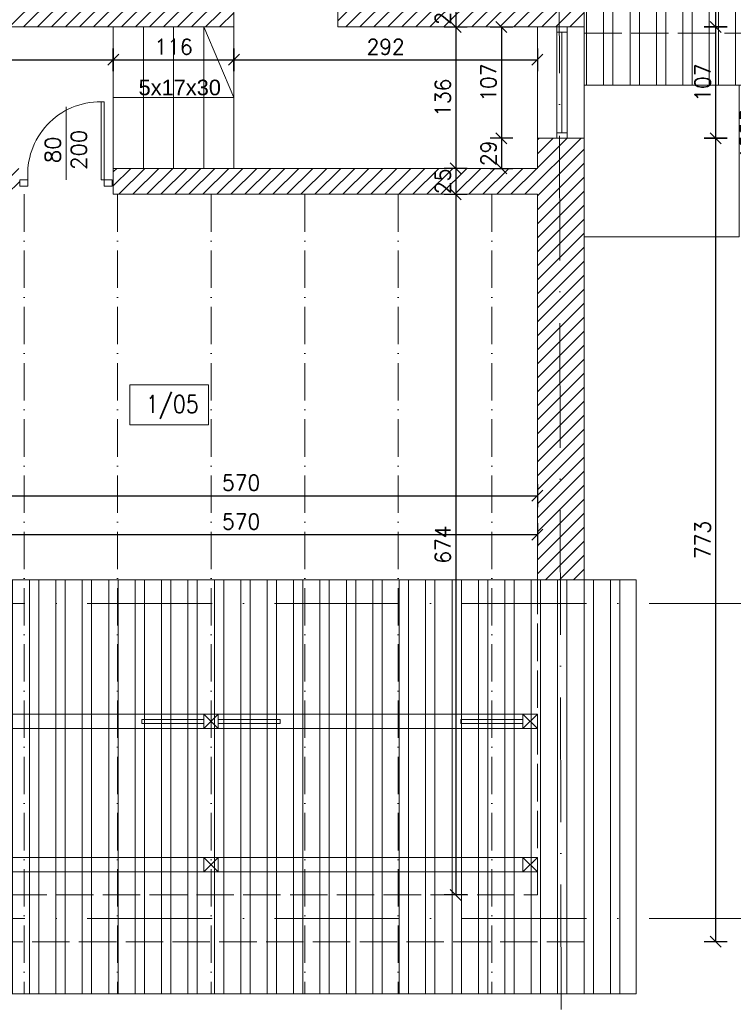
# Model space of a CAD drawing. Header units: millimetres. Extents: x -37273 to 136949, y -1495242345 to -598.
# Tile 11 of 44: x 69738 to 70425, y -22477 to -21530. Entities that reach past the tile are written whole.
import ezdxf

# ---------------------------------------------------------------- set-up
doc = ezdxf.new("R2010")
doc.units = ezdxf.units.MM
doc.linetypes.add('ACAD_ISO02W100', pattern=[15, 12, -3])
doc.linetypes.add('ACAD_ISO10W100', pattern=[18, 12, -3, 0, -3])
for name, color, linetype, lineweight in [('A-DRZ', 3, 'Continuous', 13), ('A-OKN', 3, 'Continuous', 13), ('F-BIL-OP', 103, 'Continuous', 9), ('urządzenia', 252, 'Continuous', 0), ('wymiarowannie', 253, 'Continuous', 5)]:
    doc.layers.add(name, color=color, linetype=linetype, lineweight=lineweight)
doc.layers.add('wym', color=1, linetype='Continuous')
doc.layers.add('ściana', color=7, linetype='Continuous')
doc.styles.add('arial12', font='arial.ttf', dxfattribs={"height": 12})
doc.styles.add('SIMPLEX', font='simplex', dxfattribs={"width": 0.85})
doc.styles.get("Standard").update_dxf_attribs({"font": 'arial.ttf'})
doc.styles.add('WYM_50', font='simplex.shx', dxfattribs={"width": 0.95})
doc.dimstyles.new('50', dxfattribs={"dimtxt": 15, "dimasz": 0.15, "dimexe": 13, "dimexo": 30, "dimgap": 5, "dimtad": 1, "dimdec": 0, "dimrnd": 0.5, "dimzin": 1, "dimdsep": 46, "dimtxsty": 'WYM_50', "dimblk": 'A', "dimcen": 3, "dimdle": 5, "dimse1": 1, "dimse2": 1, "dimclrd": 256, "dimclre": 256, "dimclrt": 2, "dimaunit": 1, "dimadec": 0, "dimazin": 0, "dimtfac": 0.32, "dimtdec": 0, "dimtix": 1, "dimtmove": 1, "dimatfit": 3, "dimldrblk": 'A', "dimfxl": 1, "dimtvp": 0.08, "dimtolj": 1, "dimtzin": 1, "dimarcsym": 0})

# ---------------------------------------------------------------- blocks, each defined once
blk = doc.blocks.new('DRZWI80')
at = {"layer": 'A-DRZ'}
for points in [[(63149.49, 25780.28), (63149.49, 25851.36)], [(63186.49, 25780.28), (63186.49, 25856.28)]]:
    blk.add_lwpolyline(points, dxfattribs=at)
at = {"layer": 'A-DRZ', "extrusion": (0, 0, -1)}
for points in [[(-63186.49, 25780.28), (-63183.49, 25780.28), (-63183.49, 25856.28)], [(-63186.49, 25856.28), (-63183.49, 25856.28)]]:
    blk.add_lwpolyline(points, dxfattribs=at)
at = {"layer": 'A-DRZ'}
for points in [[(63104.49, 25774.28), (63104.49, 25780.28), (63112.49, 25780.28), (63112.49, 25774.28)], [(63194.49, 25774.28), (63194.49, 25780.28), (63186.49, 25780.28), (63186.49, 25774.28)]]:
    blk.add_lwpolyline(points, close=True, dxfattribs=at)
at = {"layer": 'A-DRZ', "color": 1}
blk.add_arc((63182.77, 25785.79), 70.49, 89.40844, 184.48773, dxfattribs=at)
blk = doc.blocks.new('GFT43')
at = {"layer": 'A-DRZ'}
blk.add_blockref('DRZWI80', (-63194.49, -25774.28), dxfattribs=at)
blk = doc.blocks.new('A')
at = {"color": 1, "linetype": 'Continuous'}
blk.add_line((0, 73.6), (0, -73.6), dxfattribs=at)
at = {"color": 7, "linetype": 'Continuous'}
blk.add_line((-35.3, -35.3), (35.3, 35.3), dxfattribs=at)
blk = doc.blocks.new('*D1663')
at = {"layer": 'Defpoints', "color": 0, "lineweight": 13, "ltscale": 3}
for p in [(69666.44, -21976.9), (70236.44, -21976.9), (70236.44, -22025.17)]:
    blk.add_point(p, dxfattribs=at)
at = {"layer": 'wym', "lineweight": -2}
blk.add_line((69666.59, -22025.17), (70236.29, -22025.17), dxfattribs=at)
at = {"layer": 'wym', "lineweight": -2, "ltscale": 3, "xscale": 0.15, "yscale": 0.15, "zscale": 0.15, "rotation": 180}
blk.add_blockref('A', (69666.44, -22025.17), dxfattribs=at)
at = {"layer": 'wym', "lineweight": -2, "ltscale": 3, "xscale": 0.15, "yscale": 0.15, "zscale": 0.15}
blk.add_blockref('A', (70236.44, -22025.17), dxfattribs=at)
at = {"layer": 'wym', "color": 2, "ltscale": 3, "insert": (69951.44, -22012.67), "char_height": 15, "attachment_point": 5, "style": 'WYM_50'}
blk.add_mtext('\\A1;570', dxfattribs=at)
blk = doc.blocks.new('*D1676')
at = {"layer": 'Defpoints', "color": 0, "lineweight": 13, "ltscale": 3}
for p in [(69666.44, -21881.4), (70236.44, -21883.38), (70236.44, -21987.83)]:
    blk.add_point(p, dxfattribs=at)
at = {"layer": 'wym', "lineweight": -2}
blk.add_line((69666.59, -21987.83), (70236.29, -21987.83), dxfattribs=at)
at = {"layer": 'wym', "lineweight": -2, "ltscale": 3, "xscale": 0.15, "yscale": 0.15, "zscale": 0.15, "rotation": 180}
blk.add_blockref('A', (69666.44, -21987.83), dxfattribs=at)
at = {"layer": 'wym', "lineweight": -2, "ltscale": 3, "xscale": 0.15, "yscale": 0.15, "zscale": 0.15}
blk.add_blockref('A', (70236.44, -21987.83), dxfattribs=at)
at = {"layer": 'wym', "color": 2, "ltscale": 3, "insert": (69951.44, -21975.33), "char_height": 15, "attachment_point": 5, "style": 'WYM_50'}
blk.add_mtext('\\A1;570', dxfattribs=at)
blk = doc.blocks.new('*D1689')
at = {"layer": 'Defpoints', "color": 0, "lineweight": 13, "ltscale": 3}
for p in [(69053.44, -22416.88), (70281.44, -22416.88), (70281.44, -22577.21)]:
    blk.add_point(p, dxfattribs=at)
at = {"layer": 'wym', "lineweight": -2}
blk.add_line((69053.59, -22577.21), (70281.29, -22577.21), dxfattribs=at)
at = {"layer": 'wym', "lineweight": -2, "ltscale": 3, "xscale": 0.15, "yscale": 0.15, "zscale": 0.15, "rotation": 180}
blk.add_blockref('A', (69053.44, -22577.21), dxfattribs=at)
at = {"layer": 'wym', "lineweight": -2, "ltscale": 3, "xscale": 0.15, "yscale": 0.15, "zscale": 0.15}
blk.add_blockref('A', (70281.44, -22577.21), dxfattribs=at)
at = {"layer": 'wym', "color": 2, "ltscale": 3, "insert": (69667.44, -22564.71), "char_height": 15, "attachment_point": 5, "style": 'WYM_50'}
blk.add_mtext('\\A1;1228', dxfattribs=at)
blk = doc.blocks.new('*D1690')
at = {"layer": 'Defpoints', "color": 0, "lineweight": 13, "ltscale": 3}
for p in [(67451.44, -22113.88), (70281.44, -22113.88), (70281.44, -22617.39)]:
    blk.add_point(p, dxfattribs=at)
at = {"layer": 'wym', "lineweight": -2}
blk.add_line((67451.59, -22617.39), (70281.29, -22617.39), dxfattribs=at)
at = {"layer": 'wym', "lineweight": -2, "ltscale": 3, "xscale": 0.15, "yscale": 0.15, "zscale": 0.15, "rotation": 180}
blk.add_blockref('A', (67451.44, -22617.39), dxfattribs=at)
at = {"layer": 'wym', "lineweight": -2, "ltscale": 3, "xscale": 0.15, "yscale": 0.15, "zscale": 0.15}
blk.add_blockref('A', (70281.44, -22617.39), dxfattribs=at)
at = {"layer": 'wym', "color": 2, "ltscale": 3, "insert": (68866.44, -22604.89), "char_height": 15, "attachment_point": 5, "style": 'WYM_50'}
blk.add_mtext('\\A1;2830', dxfattribs=at)
blk = doc.blocks.new('*D1748')
at = {"layer": 'Defpoints', "color": 0, "lineweight": 13, "ltscale": 3}
for p in [(69150.44, -21544.88), (69828.44, -21544.88), (69828.44, -21568.49)]:
    blk.add_point(p, dxfattribs=at)
at = {"layer": 'wym', "lineweight": -2}
blk.add_line((69150.59, -21568.49), (69828.29, -21568.49), dxfattribs=at)
at = {"layer": 'wym', "lineweight": -2, "ltscale": 3, "xscale": 0.15, "yscale": 0.15, "zscale": 0.15, "rotation": 180}
blk.add_blockref('A', (69150.44, -21568.49), dxfattribs=at)
at = {"layer": 'wym', "lineweight": -2, "ltscale": 3, "xscale": 0.15, "yscale": 0.15, "zscale": 0.15}
blk.add_blockref('A', (69828.44, -21568.49), dxfattribs=at)
at = {"layer": 'wym', "color": 2, "ltscale": 3, "insert": (69489.44, -21555.99), "char_height": 15, "attachment_point": 5, "style": 'WYM_50'}
blk.add_mtext('\\A1;678', dxfattribs=at)
blk = doc.blocks.new('*D1749')
at = {"layer": 'Defpoints', "color": 0, "lineweight": 13, "ltscale": 3}
for p in [(69828.44, -21544.88), (69944.44, -21544.88), (69944.44, -21568.49)]:
    blk.add_point(p, dxfattribs=at)
at = {"layer": 'wym', "lineweight": -2}
blk.add_line((69828.59, -21568.49), (69944.29, -21568.49), dxfattribs=at)
at = {"layer": 'wym', "lineweight": -2, "ltscale": 3, "xscale": 0.15, "yscale": 0.15, "zscale": 0.15, "rotation": 180}
blk.add_blockref('A', (69828.44, -21568.49), dxfattribs=at)
at = {"layer": 'wym', "lineweight": -2, "ltscale": 3, "xscale": 0.15, "yscale": 0.15, "zscale": 0.15}
blk.add_blockref('A', (69944.44, -21568.49), dxfattribs=at)
at = {"layer": 'wym', "color": 2, "ltscale": 3, "insert": (69886.44, -21555.99), "char_height": 15, "attachment_point": 5, "style": 'WYM_50'}
blk.add_mtext('\\A1;116', dxfattribs=at)
blk = doc.blocks.new('*D1750')
at = {"layer": 'Defpoints', "color": 0, "lineweight": 13, "ltscale": 3}
for p in [(70236.44, -21568.49), (69944.44, -21578.63), (70236.44, -21578.63)]:
    blk.add_point(p, dxfattribs=at)
at = {"layer": 'wym', "lineweight": -2}
blk.add_line((69944.59, -21568.49), (70236.29, -21568.49), dxfattribs=at)
at = {"layer": 'wym', "lineweight": -2, "ltscale": 3, "xscale": 0.15, "yscale": 0.15, "zscale": 0.15, "rotation": 180}
blk.add_blockref('A', (69944.44, -21568.49), dxfattribs=at)
at = {"layer": 'wym', "lineweight": -2, "ltscale": 3, "xscale": 0.15, "yscale": 0.15, "zscale": 0.15}
blk.add_blockref('A', (70236.44, -21568.49), dxfattribs=at)
at = {"layer": 'wym', "color": 2, "ltscale": 3, "insert": (70090.44, -21555.99), "char_height": 15, "attachment_point": 5, "style": 'WYM_50'}
blk.add_mtext('\\A1;292', dxfattribs=at)
blk = doc.blocks.new('*D1753')
at = {"layer": 'Defpoints', "color": 0, "lineweight": 13, "ltscale": 3}
for p in [(70281.44, -20863.88), (70281.44, -21536.88), (70407.81, -21536.88)]:
    blk.add_point(p, dxfattribs=at)
at = {"layer": 'wym', "lineweight": -2}
blk.add_line((70407.81, -20864.03), (70407.81, -21536.73), dxfattribs=at)
at = {"layer": 'wym', "lineweight": -2, "ltscale": 3, "xscale": 0.15, "yscale": 0.15, "zscale": 0.15}
for p, rotation in [((70407.81, -20863.88), 90), ((70407.81, -21536.88), 270)]:
    blk.add_blockref('A', p, dxfattribs=dict(at, rotation=rotation))
at = {"layer": 'wym', "color": 2, "ltscale": 3, "insert": (70395.31, -21200.38), "char_height": 15, "attachment_point": 5, "rotation": 90, "style": 'WYM_50'}
blk.add_mtext('\\A1;673', dxfattribs=at)
blk = doc.blocks.new('*D1754')
at = {"layer": 'Defpoints', "color": 0, "lineweight": 13, "ltscale": 3}
for p in [(70300.52, -21536.88), (70281.44, -21643.88), (70407.81, -21643.88)]:
    blk.add_point(p, dxfattribs=at)
at = {"layer": 'wym', "lineweight": -2}
blk.add_line((70407.81, -21537.03), (70407.81, -21643.73), dxfattribs=at)
at = {"layer": 'wym', "lineweight": -2, "ltscale": 3, "xscale": 0.15, "yscale": 0.15, "zscale": 0.15}
for p, rotation in [((70407.81, -21536.88), 90), ((70407.81, -21643.88), 270)]:
    blk.add_blockref('A', p, dxfattribs=dict(at, rotation=rotation))
at = {"layer": 'wym', "color": 2, "ltscale": 3, "insert": (70395.31, -21590.38), "char_height": 15, "attachment_point": 5, "rotation": 90, "style": 'WYM_50'}
blk.add_mtext('\\A1;107', dxfattribs=at)
blk = doc.blocks.new('*D1755')
at = {"layer": 'Defpoints', "color": 0, "lineweight": 13, "ltscale": 3}
for p in [(70348.13, -21643.88), (70281.44, -22416.88), (70407.81, -22416.88)]:
    blk.add_point(p, dxfattribs=at)
at = {"layer": 'wym', "lineweight": -2}
blk.add_line((70407.81, -21644.03), (70407.81, -22416.73), dxfattribs=at)
at = {"layer": 'wym', "lineweight": -2, "ltscale": 3, "xscale": 0.15, "yscale": 0.15, "zscale": 0.15}
for p, rotation in [((70407.81, -21643.88), 90), ((70407.81, -22416.88), 270)]:
    blk.add_blockref('A', p, dxfattribs=dict(at, rotation=rotation))
at = {"layer": 'wym', "color": 2, "ltscale": 3, "insert": (70395.31, -22030.38), "char_height": 15, "attachment_point": 5, "rotation": 90, "style": 'WYM_50'}
blk.add_mtext('\\A1;773', dxfattribs=at)
blk = doc.blocks.new('*D1756')
at = {"layer": 'Defpoints', "color": 0, "lineweight": 13, "ltscale": 3}
for p in [(70418.85, -20863.88), (70418.85, -22416.88), (70451.88, -22416.88)]:
    blk.add_point(p, dxfattribs=at)
at = {"layer": 'wym', "lineweight": -2}
blk.add_line((70451.88, -20864.03), (70451.88, -22416.73), dxfattribs=at)
at = {"layer": 'wym', "lineweight": -2, "ltscale": 3, "xscale": 0.15, "yscale": 0.15, "zscale": 0.15}
for p, rotation in [((70451.88, -20863.88), 90), ((70451.88, -22416.88), 270)]:
    blk.add_blockref('A', p, dxfattribs=dict(at, rotation=rotation))
at = {"layer": 'wym', "color": 2, "ltscale": 3, "insert": (70439.38, -21640.38), "char_height": 15, "attachment_point": 5, "rotation": 90, "style": 'WYM_50'}
blk.add_mtext('\\A1;1553', dxfattribs=at)
blk = doc.blocks.new('*D1757')
at = {"layer": 'Defpoints', "color": 0, "lineweight": 13, "ltscale": 3}
for p in [(70224.37, -21536.88), (70201.84, -21643.88), (70236.44, -21643.88)]:
    blk.add_point(p, dxfattribs=at)
at = {"layer": 'wym', "lineweight": -2}
blk.add_line((70201.84, -21537.03), (70201.84, -21643.73), dxfattribs=at)
at = {"layer": 'wym', "lineweight": -2, "ltscale": 3, "xscale": 0.15, "yscale": 0.15, "zscale": 0.15}
for p, rotation in [((70201.84, -21536.88), 90), ((70201.84, -21643.88), 270)]:
    blk.add_blockref('A', p, dxfattribs=dict(at, rotation=rotation))
at = {"layer": 'wym', "color": 2, "ltscale": 3, "insert": (70189.34, -21590.38), "char_height": 15, "attachment_point": 5, "rotation": 90, "style": 'WYM_50'}
blk.add_mtext('\\A1;107', dxfattribs=at)
blk = doc.blocks.new('*D1758')
at = {"layer": 'Defpoints', "color": 0, "lineweight": 13, "ltscale": 3}
for p in [(70224.09, -21643.88), (70201.84, -21672.88), (70224.09, -21672.88)]:
    blk.add_point(p, dxfattribs=at)
at = {"layer": 'wym', "lineweight": -2}
for p, q in [((70201.84, -21643.73), (70201.84, -21643.58)), ((70201.84, -21643.88), (70201.84, -21672.88)), ((70201.84, -21673.03), (70201.84, -21673.18))]:
    blk.add_line(p, q, dxfattribs=at)
at = {"layer": 'wym', "lineweight": -2, "ltscale": 3, "xscale": 0.15, "yscale": 0.15, "zscale": 0.15}
for p, rotation in [((70201.84, -21643.88), 270), ((70201.84, -21672.88), 90)]:
    blk.add_blockref('A', p, dxfattribs=dict(at, rotation=rotation))
at = {"layer": 'wym', "color": 2, "ltscale": 3, "insert": (70189.34, -21658.38), "char_height": 15, "attachment_point": 5, "rotation": 90, "style": 'WYM_50'}
blk.add_mtext('\\A1;29', dxfattribs=at)
blk = doc.blocks.new('*D1760')
at = {"layer": 'Defpoints', "color": 0, "lineweight": 13, "ltscale": 3}
for p in [(70139.23, -21507.88), (70139.23, -21536.88), (70157.9, -21536.88)]:
    blk.add_point(p, dxfattribs=at)
at = {"layer": 'wym', "lineweight": -2}
for p, q in [((70157.9, -21507.73), (70157.9, -21507.58)), ((70157.9, -21507.88), (70157.9, -21536.88)), ((70157.9, -21537.03), (70157.9, -21537.18))]:
    blk.add_line(p, q, dxfattribs=at)
at = {"layer": 'wym', "lineweight": -2, "ltscale": 3, "xscale": 0.15, "yscale": 0.15, "zscale": 0.15}
for p, rotation in [((70157.9, -21507.88), 270), ((70157.9, -21536.88), 90)]:
    blk.add_blockref('A', p, dxfattribs=dict(at, rotation=rotation))
at = {"layer": 'wym', "color": 2, "ltscale": 3, "insert": (70145.4, -21522.38), "char_height": 15, "attachment_point": 5, "rotation": 90, "style": 'WYM_50'}
blk.add_mtext('\\A1;29', dxfattribs=at)
blk = doc.blocks.new('*D1761')
at = {"layer": 'Defpoints', "color": 0, "lineweight": 13, "ltscale": 3}
for p in [(70164.9, -21536.88), (70157.9, -21672.88), (70164.9, -21672.88)]:
    blk.add_point(p, dxfattribs=at)
at = {"layer": 'wym', "lineweight": -2}
blk.add_line((70157.9, -21537.03), (70157.9, -21672.73), dxfattribs=at)
at = {"layer": 'wym', "lineweight": -2, "ltscale": 3, "xscale": 0.15, "yscale": 0.15, "zscale": 0.15}
for p, rotation in [((70157.9, -21536.88), 90), ((70157.9, -21672.88), 270)]:
    blk.add_blockref('A', p, dxfattribs=dict(at, rotation=rotation))
at = {"layer": 'wym', "color": 2, "ltscale": 3, "insert": (70145.4, -21604.88), "char_height": 15, "attachment_point": 5, "rotation": 90, "style": 'WYM_50'}
blk.add_mtext('\\A1;136', dxfattribs=at)
blk = doc.blocks.new('*D1762')
at = {"layer": 'Defpoints', "color": 0, "lineweight": 13, "ltscale": 3}
for p in [(70164.9, -21672.88), (70157.9, -21697.88), (70164.9, -21697.88)]:
    blk.add_point(p, dxfattribs=at)
at = {"layer": 'wym', "lineweight": -2}
for p, q in [((70157.9, -21672.73), (70157.9, -21672.58)), ((70157.9, -21672.88), (70157.9, -21697.88)), ((70157.9, -21698.03), (70157.9, -21698.18))]:
    blk.add_line(p, q, dxfattribs=at)
at = {"layer": 'wym', "lineweight": -2, "ltscale": 3, "xscale": 0.15, "yscale": 0.15, "zscale": 0.15}
for p, rotation in [((70157.9, -21672.88), 270), ((70157.9, -21697.88), 90)]:
    blk.add_blockref('A', p, dxfattribs=dict(at, rotation=rotation))
at = {"layer": 'wym', "color": 2, "ltscale": 3, "insert": (70145.4, -21685.38), "char_height": 15, "attachment_point": 5, "rotation": 90, "style": 'WYM_50'}
blk.add_mtext('\\A1;25', dxfattribs=at)
blk = doc.blocks.new('*D1763')
at = {"layer": 'Defpoints', "color": 0, "lineweight": 13, "ltscale": 3}
for p in [(70133.21, -21697.88), (70133.21, -22371.88), (70157.9, -22371.88)]:
    blk.add_point(p, dxfattribs=at)
at = {"layer": 'wym', "lineweight": -2}
blk.add_line((70157.9, -21698.03), (70157.9, -22371.73), dxfattribs=at)
at = {"layer": 'wym', "lineweight": -2, "ltscale": 3, "xscale": 0.15, "yscale": 0.15, "zscale": 0.15}
for p, rotation in [((70157.9, -21697.88), 90), ((70157.9, -22371.88), 270)]:
    blk.add_blockref('A', p, dxfattribs=dict(at, rotation=rotation))
at = {"layer": 'wym', "color": 2, "ltscale": 3, "insert": (70145.4, -22034.88), "char_height": 15, "attachment_point": 5, "rotation": 90, "style": 'WYM_50'}
blk.add_mtext('\\A1;674', dxfattribs=at)

msp = doc.modelspace()

# ---------------------------------------------------------------- hatches: boundary and pattern name
at = {"layer": 'wymiarowannie', "lineweight": 13, "ltscale": 3}
h = msp.add_hatch(dxfattribs=at)
h.set_pattern_fill('STEEL', color=252, scale=8, angle=45)
h.set_pattern_definition([(90, (70359.827, -15324.93), (-25.4, 2e-15), []), (90, (70350.847, -15315.95), (-25.4, 2e-15), [])])
h.paths.add_polyline_path([(70281.44, -21520.38), (70281.44, -21497.88), (71059.44, -21497.88), (71059.44, -21146.38), (71079.95, -21146.38), (71080.57, -21520.38)])
h.paths.add_polyline_path([(70281.44, -21497.88), (70281.44, -21146.38), (71059.44, -21146.38), (71059.44, -21497.88)])
h.paths.add_polyline_path([(70331.44, -20844.88), (70331.44, -20822.38), (71079.42, -20822.38), (71079.95, -21146.38), (71059.44, -21146.38), (71059.44, -20844.88)])
h.paths.add_polyline_path([(70281.44, -21146.38), (70281.44, -20863.88), (70331.44, -20863.88), (70331.44, -20844.88), (71059.44, -20844.88), (71059.44, -21146.38)])
h.paths.add_polyline_path([(70430.44, -21592.88), (70281.44, -21592.88), (70281.44, -21542.88), (71080.6, -21542.88), (71080.69, -21592.88)])
h.paths.add_polyline_path([(70331.44, -20749.88), (71079.3, -20749.88), (71079.38, -20799.88), (70331.44, -20799.88)])
h.paths.add_polyline_path([(71104.44, -21520.38), (71104.44, -21146.38), (71154.44, -21146.38), (71154.44, -21520.38)])
h.paths.add_polyline_path([(70281.44, -21542.88), (70281.44, -21536.88), (70281.44, -21520.38), (71080.57, -21520.38), (71080.6, -21542.88)])
h.paths.add_polyline_path([(70331.44, -20822.38), (70331.44, -20799.88), (71079.38, -20799.88), (71079.42, -20822.38)])
h.paths.add_polyline_path([(71104.44, -21146.38), (71104.44, -20822.38), (71154.44, -20822.38), (71154.44, -21146.38)])
h.paths.add_polyline_path([(71079.95, -21146.38), (71104.44, -21146.38), (71104.44, -21520.38), (71080.57, -21520.38)])
h.paths.add_polyline_path([(71079.42, -20822.38), (71104.44, -20822.38), (71104.44, -21146.38), (71079.95, -21146.38)])
h.paths.add_polyline_path([(71079.3, -20749.88), (71104.44, -20749.88), (71154.44, -20749.88), (71154.44, -20822.38), (71104.44, -20822.38), (71104.44, -20799.88), (71079.38, -20799.88)])
h.paths.add_polyline_path([(71080.6, -21542.88), (71104.44, -21542.88), (71104.44, -21520.38), (71154.44, -21520.38), (71154.44, -21542.88), (71154.44, -21592.88), (71080.69, -21592.88)])
h.paths.add_polyline_path([(71079.38, -20799.88), (71104.44, -20799.88), (71104.44, -20822.38), (71079.42, -20822.38)])
h.paths.add_polyline_path([(71080.57, -21520.38), (71104.44, -21520.38), (71104.44, -21542.88), (71080.6, -21542.88)])
h.paths.add_polyline_path([(70406.56, -21178.31), (70406.56, -21222.45), (70384.06, -21222.45), (70384.06, -21178.31)], flags=24)
h.paths.add_polyline_path([(70406.56, -21569.67), (70406.56, -21611.1), (70384.06, -21611.1), (70384.06, -21569.67)], flags=9)
h = msp.add_hatch(dxfattribs=at)
h.set_pattern_fill('ANSI31', color=5, scale=3)
h.set_pattern_definition([(45, (68244.444, -21552.882), (-6.73519, 6.73519), [])])
h.paths.add_polyline_path([(69076.44, -21536.88), (69076.44, -21507.88), (69345.44, -21507.88), (69345.44, -21146.88), (69360.44, -21146.88), (69360.44, -21507.88), (69944.44, -21507.88), (69944.44, -21536.88), (69150.44, -21536.88), (69150.44, -21552.88), (69138.44, -21552.88), (69138.44, -21536.88)])
h.paths.add_polyline_path([(68244.44, -21522.88), (68244.44, -21510.88), (68791.44, -21510.88), (68791.44, -21317.88), (68803.44, -21317.88), (68803.44, -21507.88), (69076.44, -21507.88), (69076.44, -21536.88), (68748.44, -21536.88), (68748.44, -21522.88)])
h.paths.add_polyline_path([(70044.44, -21536.88), (70044.44, -21507.88), (70217.44, -21507.88), (70217.44, -21407.88), (70236.44, -21407.88), (70236.44, -21211.58), (70256.87, -21211.58), (70257.45, -21536.88)])
h.paths.add_polyline_path([(70257.42, -21520.38), (70256.87, -21211.58), (70281.44, -21211.58), (70281.44, -21520.38)])
h.paths.add_polyline_path([(70256.47, -20989.6), (70281.44, -20989.6), (70281.44, -21211.58), (70256.87, -21211.58)])
h.paths.add_polyline_path([(70236.44, -21211.58), (70236.44, -20989.6), (70256.47, -20989.6), (70256.87, -21211.58)])
h.paths.add_polyline_path([(68791.44, -21146.88), (68803.44, -21146.88), (68803.44, -21217.88), (68791.44, -21217.88)])
h.paths.add_polyline_path([(70257.45, -21536.88), (70281.44, -21536.88), (70281.44, -21520.38), (70257.42, -21520.38)])
h.paths.add_polyline_path([(70156.65, -21507.44), (70156.65, -21537.33), (70134.15, -21537.33), (70134.15, -21507.44)], flags=9)
h = msp.add_hatch(dxfattribs=at)
h.set_pattern_fill('ANSI31', color=5, scale=3)
h.set_pattern_definition([(45, (69395.444, -22068.882), (-6.73519, 6.73519), [])])
h.paths.add_polyline_path([(69828.44, -21690.02), (69828.44, -21672.88), (70236.44, -21672.88), (70236.44, -21643.88), (70257.64, -21643.88), (70258.39, -22068.88), (70236.44, -22068.88), (70236.44, -21697.88), (69828.44, -21697.88)])
h.paths.add_polyline_path([(70257.64, -21643.88), (70281.44, -21643.88), (70281.44, -21672.88), (70281.44, -22068.88), (70258.39, -22068.88)])
h.paths.add_polyline_path([(69395.44, -21697.88), (69395.44, -21672.88), (69738.44, -21672.88), (69738.44, -21697.88), (69683.44, -21697.88), (69653.44, -21697.88)])
h.paths.add_polyline_path([(69653.44, -21697.88), (69653.44, -21825.88), (69683.44, -21825.88), (69683.44, -21697.88)])
h.paths.add_polyline_path([(69653.44, -22068.88), (69653.44, -21825.88), (69666.44, -21825.88), (69666.44, -22068.88)])
h.paths.add_polyline_path([(70017.88, -21479.28), (70017.88, -21525.36), (69970.38, -21525.36), (69970.38, -21479.28)], flags=24)
h.paths.add_polyline_path([(70112.52, -21567.24), (70068.37, -21567.24), (70068.37, -21544.74), (70112.52, -21544.74)], flags=24)
h.paths.add_polyline_path([(70200.59, -21569.67), (70200.59, -21611.1), (70178.09, -21611.1), (70178.09, -21569.67)], flags=24)
h.paths.add_polyline_path([(70156.65, -21584.51), (70156.65, -21625.26), (70134.15, -21625.26), (70134.15, -21584.51)], flags=24)
h.paths.add_polyline_path([(70156.65, -21670.1), (70156.65, -21700.67), (70134.15, -21700.67), (70134.15, -21670.1)], flags=9)
h.paths.add_polyline_path([(70156.65, -21670.1), (70156.65, -21700.67), (70134.15, -21700.67), (70134.15, -21670.1)], flags=9)
h.paths.add_polyline_path([(70200.59, -21643.44), (70200.59, -21673.33), (70178.09, -21673.33), (70178.09, -21643.44)], flags=9)
h.paths.add_polyline_path([(70200.59, -21643.44), (70200.59, -21673.33), (70178.09, -21673.33), (70178.09, -21643.44)], flags=9)
h = msp.add_hatch(dxfattribs=at)
h.set_pattern_fill('STEEL', color=252, scale=8, angle=45)
h.set_pattern_definition([(90, (69121.827, -16198.93), (-25.4, 2e-15), []), (90, (69112.847, -16189.95), (-25.4, 2e-15), [])])
h.paths.add_polyline_path([(69043.44, -22068.88), (70331.44, -22068.88), (70331.44, -22466.88), (69043.44, -22466.88)])

# ---------------------------------------------------------------- linework, layer by layer
at = {"layer": 'A-OKN'}
for p, q in [((70236.44, -21536.88), (70236.44, -21643.88)), ((70254.94, -21536.88), (70254.94, -21643.88)), ((70254.94, -21536.88), (70254.94, -21643.88)), ((70264.94, -21536.88), (70264.94, -21643.88)), ((70264.94, -21536.88), (70264.94, -21643.88)), ((70281.44, -21536.88), (70281.44, -21643.88)), ((70254.94, -21541.88), (70264.94, -21541.88)), ((70254.94, -21541.88), (70264.94, -21541.88)), ((70259.94, -21638.88), (70259.94, -21541.88)), ((70259.94, -21638.88), (70259.94, -21541.88)), ((70254.94, -21638.88), (70264.94, -21638.88)), ((70254.94, -21638.88), (70264.94, -21638.88))]:
    msp.add_line(p, q, dxfattribs=at)
at = {"layer": 'F-BIL-OP', "color": 0}
msp.add_lwpolyline([(69844.22, -21881.23), (69920.17, -21881.23), (69920.17, -21919.62), (69844.22, -21919.62)], close=True, dxfattribs=at)
at = {"layer": 'urządzenia'}
msp.add_line((69073.44, -22068.88), (70281.44, -22068.88), dxfattribs=at)
at = {"layer": 'wymiarowannie', "color": 251, "linetype": 'ACAD_ISO10W100', "lineweight": 13, "ltscale": 10}
for p, q in [((70259.44, -22662.06), (70255.13, -20234.19)), ((70463.75, -22091.38), (66993.56, -22091.38)), ((70463.75, -22394.38), (66993.56, -22394.38))]:
    msp.add_line(p, q, dxfattribs=at)
at = {"layer": 'wymiarowannie', "color": 1, "lineweight": 13, "ltscale": 3}
for p, q in [((69944.44, -21542.88), (69944.44, -21507.88)), ((70281.44, -21542.88), (70294.79, -21542.88)), ((70053.44, -21672.88), (70236.44, -21672.88)), ((70236.44, -22371.88), (70227.44, -22371.88))]:
    msp.add_line(p, q, dxfattribs=at)
at = {"layer": 'wymiarowannie', "color": 5, "lineweight": 13, "ltscale": 3}
for p, q in [((69828.44, -21536.88), (69828.44, -21672.88)), ((69857.44, -21536.88), (69857.44, -21672.88)), ((69886.44, -21536.88), (69886.44, -21672.88)), ((69915.44, -21536.88), (69915.44, -21672.88)), ((69944.44, -21604.88), (69915.44, -21536.88)), ((69944.44, -21536.88), (69944.44, -21672.88)), ((69828.44, -21604.88), (69944.44, -21604.88)), ((69929.44, -22197.88), (69915.44, -22211.88)), ((69915.44, -22197.88), (69929.44, -22211.88)), ((70236.44, -22197.88), (70222.44, -22211.88)), ((70222.44, -22197.88), (70236.44, -22211.88)), ((69929.44, -22335.73), (69915.44, -22349.73)), ((69915.44, -22335.73), (69929.44, -22349.73)), ((70236.44, -22335.73), (70222.44, -22349.73)), ((70222.44, -22335.73), (70236.44, -22349.73))]:
    msp.add_line(p, q, dxfattribs=at)
at = {"layer": 'wymiarowannie', "color": 252, "linetype": 'ACAD_ISO02W100', "lineweight": 13, "ltscale": 3}
msp.add_line((70281.44, -21542.88), (71104.44, -21542.88), dxfattribs=at)
at = {"layer": 'wymiarowannie', "color": 200, "linetype": 'ACAD_ISO10W100', "lineweight": 13, "ltscale": 3}
for p, q in [((69742.59, -21697.88), (69742.59, -22466.88)), ((69832.59, -21697.88), (69832.59, -22466.88)), ((69922.59, -21697.88), (69922.59, -22466.88)), ((70012.59, -21697.88), (70012.59, -22466.88)), ((70102.59, -21697.88), (70102.59, -22466.88)), ((70192.59, -21697.88), (70192.59, -22466.88))]:
    msp.add_line(p, q, dxfattribs=at)
at = {"layer": 'wymiarowannie', "color": 200, "lineweight": 13, "ltscale": 3}
for p, q in [((70236.44, -22197.88), (69098.44, -22197.88)), ((70236.44, -22211.88), (69098.44, -22211.88)), ((70236.44, -22335.73), (69098.44, -22335.73)), ((70236.44, -22349.73), (69098.44, -22349.73))]:
    msp.add_line(p, q, dxfattribs=at)
at = {"layer": 'wymiarowannie', "color": 5, "lineweight": 13, "ltscale": 3}
for points in [[(70331.44, -20749.88), (70331.44, -20749.88), (71104.44, -20749.88), (71154.44, -20749.88), (71154.44, -21542.88), (71154.44, -21592.88), (70281.44, -21592.88)], [(70430.44, -21592.88), (70430.44, -21738.88), (70281.44, -21738.88)]]:
    msp.add_lwpolyline(points, dxfattribs=at)
for points in [[(69043.44, -22068.88), (70331.44, -22068.88), (70331.44, -22466.88), (69043.44, -22466.88)], [(69855.85, -22202.97), (69915.44, -22202.97), (69915.44, -22206.8), (69855.85, -22206.8)], [(69929.44, -22202.97), (69989.04, -22202.97), (69989.04, -22206.8), (69929.44, -22206.8)], [(70162.85, -22202.97), (70222.44, -22202.97), (70222.44, -22206.8), (70162.85, -22206.8)]]:
    msp.add_lwpolyline(points, close=True, dxfattribs=at)
at = {"layer": 'wymiarowannie', "color": 252, "linetype": 'ACAD_ISO02W100', "lineweight": 13, "ltscale": 3}
msp.add_lwpolyline([(69098.44, -22068.88), (69098.44, -22371.88), (70236.44, -22371.88), (70236.44, -22068.88), (70281.44, -22068.88), (70281.44, -22416.88), (69053.44, -22416.88), (69053.44, -22068.88), (69098.44, -22068.88)], dxfattribs=at)
at = {"layer": 'wymiarowannie', "color": 1, "lineweight": 13, "ltscale": 3}
for points in [[(69915.44, -22197.88), (69915.44, -22211.88), (69929.44, -22211.88), (69929.44, -22197.88), (69915.44, -22197.88)], [(70222.44, -22197.88), (70222.44, -22211.88), (70236.44, -22211.88), (70236.44, -22197.88), (70222.44, -22197.88)], [(69915.44, -22335.73), (69915.44, -22349.73), (69929.44, -22349.73), (69929.44, -22335.73), (69915.44, -22335.73)], [(70222.44, -22335.73), (70222.44, -22349.73), (70236.44, -22349.73), (70236.44, -22335.73), (70222.44, -22335.73)]]:
    msp.add_lwpolyline(points, dxfattribs=at)
at = {"layer": 'ściana', "lineweight": 13, "ltscale": 3}
for p, q in [((70281.44, -20863.88), (70281.44, -21536.88)), ((70044.44, -21536.88), (70044.44, -21507.88)), ((69150.44, -21536.88), (69944.44, -21536.88)), ((70044.44, -21536.88), (70281.44, -21536.88)), ((70236.44, -21672.88), (70236.44, -21643.88)), ((70236.44, -21643.88), (70281.44, -21643.88)), ((70281.44, -21643.88), (70281.44, -21672.88)), ((70236.44, -21672.88), (69828.44, -21672.88)), ((69828.44, -21697.88), (69828.44, -21672.88)), ((70281.44, -21672.88), (70281.44, -22068.88)), ((69828.44, -21697.88), (70236.44, -21697.88)), ((70236.44, -21697.88), (70236.44, -22068.88)), ((70281.44, -22068.88), (70236.44, -22068.88))]:
    msp.add_line(p, q, dxfattribs=at)

# ---------------------------------------------------------------- block references
at = {"layer": 'A-DRZ', "xscale": 0.9900000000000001, "yscale": 0.9900000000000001, "zscale": 0.9900000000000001}
msp.add_blockref('GFT43', (69827.54, -21690.02), dxfattribs=at)

# ---------------------------------------------------------------- texts
at = {"layer": 'A-DRZ', "insert": (69782.85, -21655.06), "char_height": 15, "attachment_point": 5, "rotation": 90}
msp.add_mtext('\\pxqc;{\\Fsimplex.shx|c238;80\\P\\pq*;\\Fsimplex.shx|c0;2\\Fsimplex.shx|c238;00}', dxfattribs=at)
at = {"layer": 'F-BIL-OP', "color": 0, "style": 'SIMPLEX', "width": 0.85}
msp.add_text('1/05', height=17, dxfattribs=at).set_placement((69859.81, -21908.09))
at = {"layer": 'urządzenia', "insert": (69892.41, -21595.2), "char_height": 15, "width": 123.8838, "attachment_point": 5, "style": 'arial12'}
msp.add_mtext('5x17x30', dxfattribs=at)

# ---------------------------------------------------------------- dimensions: what is measured, and where the dimension line sits
at = {"layer": 'wym'}
for base, p1, p2, picture, middle in [((70407.81, -21536.88), (70281.44, -20863.88), (70281.44, -21536.88), '*D1753', (70395.31, -21200.38)), ((70451.88, -22416.88), (70418.85, -20863.88), (70418.85, -22416.88), '*D1756', (70439.38, -21640.38)), ((70157.9, -21536.88), (70139.23, -21507.88), (70139.23, -21536.88), '*D1760', (70145.4, -21522.38)), ((70157.9, -21672.88), (70164.9, -21536.88), (70164.9, -21672.88), '*D1761', (70145.4, -21604.88)), ((70201.84, -21643.88), (70224.37, -21536.88), (70236.44, -21643.88), '*D1757', (70189.34, -21590.38)), ((70407.81, -21643.88), (70300.52, -21536.88), (70281.44, -21643.88), '*D1754', (70395.31, -21590.38)), ((70201.84, -21672.88), (70224.09, -21643.88), (70224.09, -21672.88), '*D1758', (70189.34, -21658.38)), ((70407.81, -22416.88), (70348.13, -21643.88), (70281.44, -22416.88), '*D1755', (70395.31, -22030.38)), ((70157.9, -21697.88), (70164.9, -21672.88), (70164.9, -21697.88), '*D1762', (70145.4, -21685.38)), ((70157.9, -22371.88), (70133.21, -21697.88), (70133.21, -22371.88), '*D1763', (70145.4, -22034.88))]:
    dim = msp.add_linear_dim(base=base, p1=p1, p2=p2, angle=90, dimstyle='50', override={"dimblk": 'A', "dimfxl": 0, "dimarcsym": 1}, dxfattribs=at)
    dim.commit()
    dim.dimension.update_dxf_attribs({"geometry": picture, "text_midpoint": middle})
for base, p1, p2, picture, middle in [((69828.44, -21568.49), (69150.44, -21544.88), (69828.44, -21544.88), '*D1748', (69489.44, -21555.99)), ((69944.44, -21568.49), (69828.44, -21544.88), (69944.44, -21544.88), '*D1749', (69886.44, -21555.99)), ((70236.44, -21568.49), (69944.44, -21578.63), (70236.44, -21578.63), '*D1750', (70090.44, -21555.99)), ((70236.44, -21987.83), (69666.44, -21881.4), (70236.44, -21883.38), '*D1676', (69951.44, -21975.33)), ((70236.44, -22025.17), (69666.44, -21976.9), (70236.44, -21976.9), '*D1663', (69951.44, -22012.67)), ((70281.44, -22617.39), (67451.44, -22113.88), (70281.44, -22113.88), '*D1690', (68866.44, -22604.89)), ((70281.44, -22577.21), (69053.44, -22416.88), (70281.44, -22416.88), '*D1689', (69667.44, -22564.71))]:
    dim = msp.add_linear_dim(base=base, p1=p1, p2=p2, dimstyle='50', override={"dimblk": 'A', "dimfxl": 0, "dimarcsym": 1}, dxfattribs=at)
    dim.commit()
    dim.dimension.update_dxf_attribs({"geometry": picture, "text_midpoint": middle})

doc.saveas('drawing.dxf')
